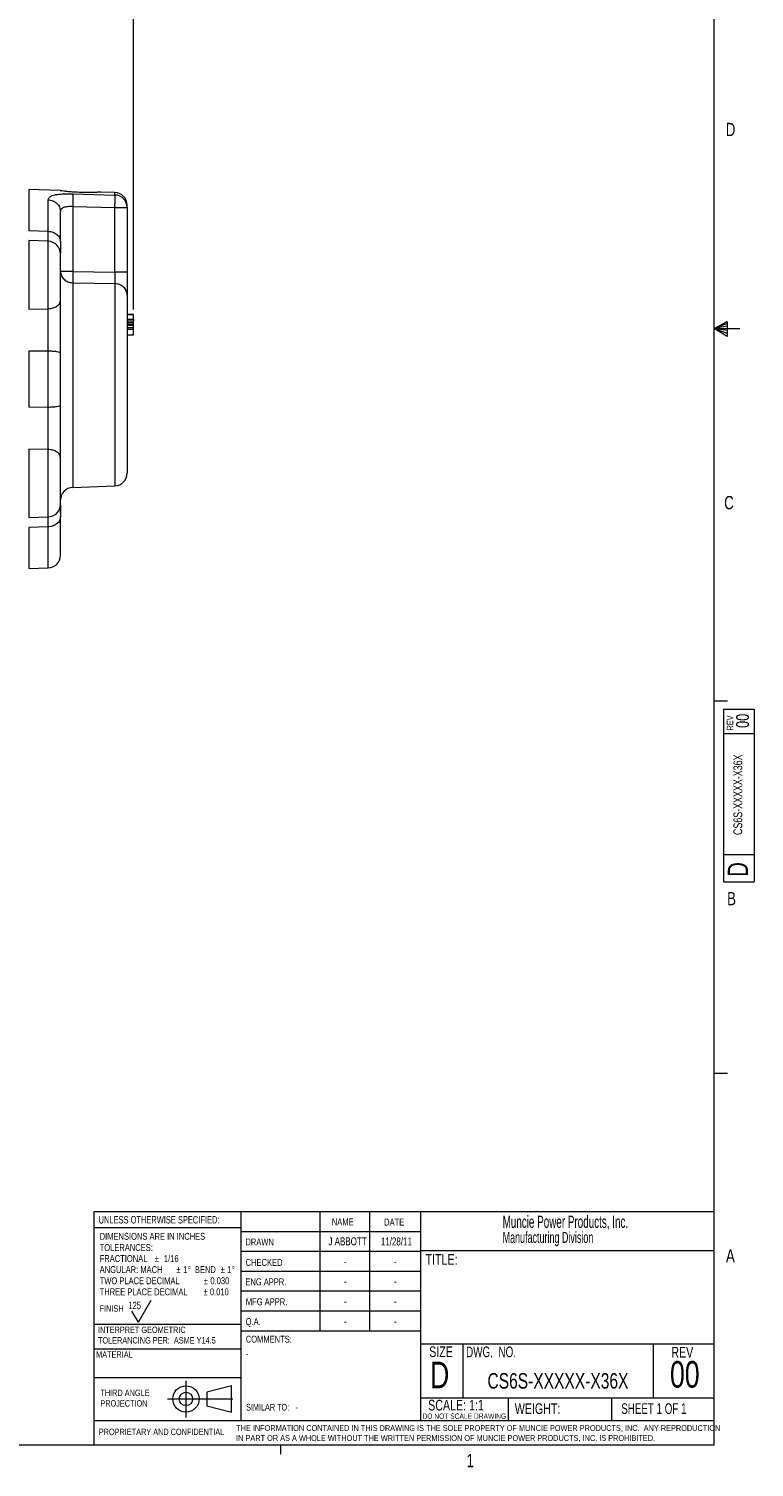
# Model space of a CAD drawing. Header units: inches. Extents: x 0.3 to 33.9, y 0.2 to 21.7.
# Tile 18 of 25: x 27.1 to 33.9, y 0.2 to 13.7. Entities that reach past the tile are written whole.
import ezdxf

# ---------------------------------------------------------------- set-up
doc = ezdxf.new("R2010")
doc.units = ezdxf.units.IN
doc.header["$MEASUREMENT"] = 0
doc.linetypes.add('CENTERX2', pattern=[0.8, 0.5, -0.1, 0.1, -0.1])
doc.layers.add('BORDER', color=7, linetype='Continuous', lineweight=15)
doc.layers.add('SLD-0', color=7, linetype='Continuous', lineweight=15)
doc.styles.add('SLDTEXTSTYLE0', font='TXT', dxfattribs={"width": 0.75})
doc.styles.add('SLDTEXTSTYLE1', font='TXT', dxfattribs={"width": 0.605})
doc.styles.add('SLDTEXTSTYLE2', font='TXT', dxfattribs={"width": 0.694444})
doc.styles.add('SLDTEXTSTYLE3', font='TXT', dxfattribs={"width": 0.6875})
doc.dimstyles.new('SLDDIMSTYLE0', dxfattribs={"dimtxt": 0.25, "dimasz": 0.13, "dimexe": 0, "dimexo": 0.0625, "dimgap": 0.0625, "dimtad": 0, "dimtih": 1, "dimtoh": 1, "dimdec": 4, "dimrnd": 1e-09, "dimzin": 12, "dimdsep": 46, "dimtxsty": 'SLDTEXTSTYLE0', "dimsah": 1, "dimcen": 0.09, "dimadec": 0, "dimazin": 3, "dimtfac": 1, "dimtdec": 4, "dimtofl": 0, "dimtmove": 0, "dimatfit": 3, "dimfxl": 1, "dimfrac": 2, "dimtolj": 1, "dimtzin": 12, "dimarcsym": 0})

# ---------------------------------------------------------------- blocks, each defined once
blk = doc.blocks.new('Block1')
at = {"layer": 'SLD-0', "color": 1, "linetype": 'CENTERX2'}
for p, q in [((3.162, 0.867), (3.162, 0.522)), ((2.989, 0.695), (3.334, 0.695))]:
    blk.add_line(p, q, dxfattribs=at)
at = {"layer": 'SLD-0', "color": 1}
for p, q in [((3.589, 0.818), (3.359, 0.758)), ((3.589, 0.571), (3.589, 0.818)), ((3.334, 0.695), (3.604, 0.695)), ((3.359, 0.758), (3.359, 0.632)), ((3.359, 0.632), (3.589, 0.571))]:
    blk.add_line(p, q, dxfattribs=at)
for radius in [0.124, 0.0629]:
    blk.add_circle((3.162, 0.695), radius, dxfattribs=at)
blk = doc.blocks.new('SW_NOTE_0')
at = {"layer": 'SLD-0', "color": 0, "char_height": 0.06, "attachment_point": 1, "style": 'SLDTEXTSTYLE0'}
for s, insert in [('THIRD ANGLE', (0, 0.077)), ('PROJECTION', (0, -0.022))]:
    blk.add_mtext(s, dxfattribs=dict(at, insert=insert))
blk = doc.blocks.new('SW_NOTE_1')
at = {"layer": 'SLD-0', "color": 0, "char_height": 0.055, "attachment_point": 1, "style": 'SLDTEXTSTYLE0'}
for s, insert in [('THE INFORMATION CONTAINED IN THIS DRAWING IS THE SOLE PROPERTY OF MUNCIE POWER PRODUCTS, INC.  ANY REPRODUCTION', (0, 0.071)), ('IN PART OR AS A WHOLE WITHOUT THE WRITTEN PERMISSION OF MUNCIE POWER PRODUCTS, INC. IS PROHIBITED.', (0, -0.023))]:
    blk.add_mtext(s, dxfattribs=dict(at, insert=insert))
blk = doc.blocks.new('SW_NOTE_2')
at = {"layer": 'SLD-0', "color": 0, "char_height": 0.065, "attachment_point": 1, "style": 'SLDTEXTSTYLE0'}
for s, insert in [('DIMENSIONS ARE IN INCHES', (0, 0.084)), ('TOLERANCES:', (0, -0.021)), ('FRACTIONAL', (0, -0.125)), ('%%p', (0.518, -0.125)), ('1/16', (0.604, -0.125)), ('ANGULAR: MACH', (0, -0.229)), ('%%p', (0.723, -0.229)), ('1', (0.785, -0.229)), ('%%d', (0.829, -0.229)), ('BEND', (0.895, -0.229)), ('%%p', (1.137, -0.229)), ('1', (1.199, -0.229)), ('%%d', (1.243, -0.229)), ('TWO PLACE DECIMAL', (0, -0.334)), ('%%p', (0.979, -0.334)), ('0.030', (1.041, -0.334)), ('THREE PLACE DECIMAL', (0, -0.438)), ('%%p', (0.974, -0.438)), ('0.010', (1.036, -0.438))]:
    blk.add_mtext(s, dxfattribs=dict(at, insert=insert))
blk = doc.blocks.new('SW_NOTE_3')
at = {"layer": 'SLD-0', "color": 0, "char_height": 0.06, "attachment_point": 1, "style": 'SLDTEXTSTYLE0'}
for s, insert in [('INTERPRET GEOMETRIC', (0, 0.077)), ('TOLERANCING PER:  ASME Y14.5', (0, -0.022))]:
    blk.add_mtext(s, dxfattribs=dict(at, insert=insert))
blk = doc.blocks.new('SW_NOTE_4')
at = {"layer": 'SLD-0', "color": 0, "attachment_point": 1, "style": 'SLDTEXTSTYLE1'}
for s, insert, char_height in [('Muncie Power Products, Inc.', (0, 0.147), 0.11458), ('Manufacturing Division', (0, -0.005), 0.10417)]:
    blk.add_mtext(s, dxfattribs=dict(at, insert=insert, char_height=char_height))
blk = doc.blocks.new('*D21')
at = {"layer": 'SLD-0'}
for p, q in [((24.024, 12.222), (24.024, 15.924)), ((25.566, 15.836), (25.515, 15.836)), ((25.515, 15.836), (25.515, 15.439)), ((26.524, 15.836), (26.575, 15.836)), ((26.575, 15.836), (26.575, 15.439)), ((28.066, 11.091), (28.066, 15.924)), ((24.024, 15.799), (25.427, 15.799)), ((28.066, 15.799), (26.664, 15.799)), ((25.515, 15.439), (25.566, 15.439)), ((26.575, 15.439), (26.524, 15.439))]:
    blk.add_line(p, q, dxfattribs=at)
for points in [[(24.024, 15.799), (24.154, 15.779), (24.154, 15.819)], [(28.066, 15.799), (27.936, 15.819), (27.936, 15.779)]]:
    blk.add_solid(points, dxfattribs=at)
at = {"layer": 'SLD-0', "char_height": 0.25, "attachment_point": 1, "style": 'SLDTEXTSTYLE0'}
for s, insert in [('4.04', (25.62, 16.209, -0.439)), ('102.7', (25.63, 15.761, -0.439))]:
    blk.add_mtext(s, dxfattribs=dict(at, insert=insert))

msp = doc.modelspace()

# ---------------------------------------------------------------- linework, layer by layer
at = {"color": 7, "linetype": 'Continuous', "lineweight": 15}
for p, q in [((27.37747, 12.20729), (27.08103, 12.21764)), ((27.49429, 12.17788), (27.89067, 12.1663)), ((27.89067, 12.18937), (27.75925, 12.19396)), ((27.26267, 11.82493), (27.26267, 12.12225)), ((27.49429, 12.05967), (27.49429, 11.44848)), ((27.49429, 12.05967), (27.89067, 12.04795)), ((27.89067, 11.43997), (27.89067, 12.04795)), ((27.89067, 12.04795), (28.00648, 12.04795)), ((28.00648, 12.04795), (28.00648, 12.06944)), ((28.00648, 12.04795), (28.00648, 11.43997)), ((27.08103, 11.8313), (27.26267, 11.82493)), ((27.26267, 11.73137), (27.08103, 11.73771)), ((27.49429, 11.44848), (27.89067, 11.43997)), ((27.49429, 11.34169), (27.89067, 11.33278)), ((27.08103, 11.09406), (27.26267, 11.09722)), ((28.00648, 11.04294), (28.06648, 11.04294)), ((28.06648, 11.04206), (28.00648, 11.04206)), ((28.00648, 11.04176), (28.06648, 11.04176)), ((28.00648, 11.04147), (28.06648, 11.04147)), ((28.00648, 10.99887), (28.06648, 10.99887)), ((28.00648, 10.98383), (28.06648, 10.98383)), ((28.00648, 10.96659), (28.06648, 10.96659)), ((28.00648, 10.95303), (28.06648, 10.95303)), ((28.06648, 10.93976), (28.00648, 10.93976)), ((28.06648, 10.9178), (28.00648, 10.9178)), ((28.06648, 10.90144), (28.00648, 10.90144)), ((28.00648, 10.85058), (28.06648, 10.85058)), ((27.26267, 10.69792), (27.08103, 10.69662)), ((27.08103, 10.69662), (27.08103, 10.17402)), ((27.26267, 10.17272), (27.26267, 10.69792)), ((27.08103, 10.17402), (27.26267, 10.17272)), ((27.26267, 9.77342), (27.08103, 9.77658)), ((27.49429, 9.41744), (27.89067, 9.43128)), ((27.08103, 9.13293), (27.26267, 9.13928)), ((27.37848, 9.17042), (27.37848, 9.13955)), ((27.26267, 9.04571), (27.08103, 9.03934)), ((27.08103, 8.653), (27.26267, 8.65935))]:
    msp.add_line(p, q, dxfattribs=at)
at = {"color": 8, "linetype": 'Continuous', "lineweight": 15}
for p, q in [((27.08103, 12.21764), (27.08103, 11.8313)), ((27.89067, 12.1663), (27.89067, 12.18937)), ((27.08103, 11.73771), (27.08103, 11.09406)), ((27.26267, 11.09722), (27.26267, 11.73137)), ((27.49429, 11.34169), (27.49429, 9.41744)), ((27.89067, 11.33278), (27.89067, 9.43128)), ((27.08103, 9.77658), (27.08103, 9.13293)), ((27.26267, 9.13928), (27.26267, 9.77342)), ((27.08103, 9.03934), (27.08103, 8.653)), ((27.26267, 8.65935), (27.26267, 9.04571))]:
    msp.add_line(p, q, dxfattribs=at)
at = {"color": 7, "linetype": 'Continuous', "lineweight": 15}
for centre, radius, start, end in [((27.88648, 12.06944), 0.12, 0, 88), ((27.88733, 12.0472), 0.11915, 0.363953, 88.393988), ((27.25848, 11.61144), 0.12, 0, 88), ((27.88648, 9.5512), 0.12, 272, 0), ((27.49848, 9.29751), 0.12, 92, 180), ((27.25848, 9.2592), 0.12, 272, 360), ((27.25848, 8.77927), 0.12, 272, 0)]:
    msp.add_arc(centre, radius, start, end, dxfattribs=at)
for points, knots in [([(27.26267, 12.12225), (27.26579, 12.13204), (27.27198, 12.15147), (27.31539, 12.16661), (27.36222, 12.1741), (27.40313, 12.17735), (27.4476, 12.17876), (27.47879, 12.17817), (27.49429, 12.17788)], [0, 0, 0, 0, 0.25722596, 0.51004716, 0.63510548, 0.75797202, 0.87973165, 1, 1, 1, 1]), ([(27.4545, 12.19764), (27.43829, 12.19942), (27.40586, 12.20299), (27.37914, 12.20684), (27.37797, 12.207), (27.37746, 12.20707)], [0, 0, 0, 0, 0.36224622, 0.72456557, 1, 1, 1, 1]), ([(27.75924, 12.19372), (27.75931, 12.19372), (27.75949, 12.19373), (27.73664, 12.19228), (27.69616, 12.19043), (27.63988, 12.18925), (27.57384, 12.19004), (27.50845, 12.19312), (27.47122, 12.19624), (27.4545, 12.19764)], [0, 0, 0, 0, 0.09482811, 0.23832331, 0.38507298, 0.53853478, 0.69915364, 0.86496533, 1, 1, 1, 1]), ([(27.49429, 12.17788), (27.49465, 12.17405), (27.49538, 12.16641), (27.49569, 12.13842), (27.49538, 12.10165), (27.49465, 12.07367), (27.49429, 12.05967)], [0, 0, 0, 0, 0.25011364, 0.50000048, 0.74988636, 1, 1, 1, 1]), ([(27.26267, 12.12225), (27.27797, 12.1201), (27.30859, 12.11581), (27.34673, 12.08928), (27.37331, 12.05214), (27.37676, 12.02294), (27.37848, 12.00833)], [0, 0, 0, 0, 0.25000014, 0.50000034, 0.74999994, 1, 1, 1, 1]), ([(27.37848, 12.00833), (27.37993, 12.01743), (27.38207, 12.0309), (27.39641, 12.04388), (27.41036, 12.05119), (27.42757, 12.05624), (27.44745, 12.05929), (27.47004, 12.06061), (27.48612, 12.05999), (27.49429, 12.05967)], [0, 0, 0, 0, 0.26493731, 0.39221223, 0.51680954, 0.63297437, 0.75169546, 0.87378729, 1, 1, 1, 1]), ([(27.89067, 12.04795), (27.89103, 12.06157), (27.89177, 12.08968), (27.89205, 12.12453), (27.89189, 12.14687), (27.89139, 12.16041), (27.89092, 12.16423), (27.89067, 12.1663)], [0, 0, 0, 0, 0.24177142, 0.49932118, 0.7003309, 0.83791544, 1, 1, 1, 1]), ([(27.37848, 11.73109), (27.37848, 11.76985), (27.37848, 11.84739), (27.37848, 11.94067), (27.37848, 11.98578), (27.37848, 12.00833)], [0, 0, 0, 0, 0.333260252, 0.666756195, 1, 1, 1, 1]), ([(27.26267, 11.82493), (27.27797, 11.82316), (27.30859, 11.81963), (27.34673, 11.79777), (27.37331, 11.76718), (27.37676, 11.74312), (27.37848, 11.73109)], [0, 0, 0, 0, 0.25000005, 0.50000057, 0.75000057, 1, 1, 1, 1]), ([(27.37848, 11.73109), (27.37848, 11.70525), (27.37848, 11.6563), (27.37848, 11.63133), (27.37848, 11.61954)], [0, 0, 0, 0, 0.52798155, 1, 1, 1, 1]), ([(27.37848, 11.17532), (27.37848, 11.19692), (27.37848, 11.24119), (27.37848, 11.32262), (27.37848, 11.40532), (27.37848, 11.48131), (27.37848, 11.54541), (27.37848, 11.5903), (27.37848, 11.61202), (27.37848, 11.60934), (27.37848, 11.60862)], [0, 0, 0, 0, 0.13191301, 0.27034786, 0.40878272, 0.54069575, 0.67260876, 0.81104383, 0.94947861, 1, 1, 1, 1]), ([(27.37848, 11.44848), (27.3802, 11.43479), (27.38365, 11.40741), (27.41023, 11.3726), (27.44838, 11.34772), (27.47899, 11.3437), (27.49429, 11.34169)], [0, 0, 0, 0, 0.249999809, 0.499999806, 0.750000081, 1, 1, 1, 1]), ([(27.49429, 11.44848), (27.47899, 11.44848), (27.44838, 11.44848), (27.41023, 11.44848), (27.38365, 11.44848), (27.3802, 11.44848), (27.37848, 11.44848)], [0, 0, 0, 0, 0.24999993, 0.50000033, 0.7500001, 1, 1, 1, 1]), ([(27.49429, 11.44848), (27.49409, 11.4375), (27.49368, 11.41555), (27.49352, 11.38519), (27.49368, 11.35907), (27.49409, 11.34748), (27.49429, 11.34169)], [0, 0, 0, 0, 0.2500447, 0.50000024, 0.74995524, 1, 1, 1, 1]), ([(27.89067, 11.43997), (27.89093, 11.42567), (27.89136, 11.40157), (27.89145, 11.37089), (27.89124, 11.34818), (27.89086, 11.33782), (27.89067, 11.33278)], [0, 0, 0, 0, 0.32249374, 0.54318376, 0.77777711, 1, 1, 1, 1]), ([(28.00648, 11.43997), (28.00476, 11.43997), (28.00131, 11.43997), (27.97473, 11.43997), (27.93659, 11.43997), (27.90597, 11.43997), (27.89067, 11.43997)], [0, 0, 0, 0, 0.2499998, 0.50000062, 0.74999989, 1, 1, 1, 1]), ([(28.00648, 11.43997), (28.00648, 11.41787), (28.00648, 11.37366), (28.00648, 11.31266), (28.00648, 11.26011), (28.00648, 11.2371), (28.00648, 11.22558)], [0, 0, 0, 0, 0.24984467, 0.49968699, 0.74963891, 1, 1, 1, 1]), ([(28.00648, 11.22558), (28.00476, 11.23932), (28.00131, 11.26681), (27.97473, 11.30175), (27.93659, 11.32672), (27.90597, 11.33076), (27.89067, 11.33278)], [0, 0, 0, 0, 0.2499998, 0.50000045, 0.74999985, 1, 1, 1, 1]), ([(27.26267, 11.09722), (27.27797, 11.09869), (27.30859, 11.10163), (27.34673, 11.11982), (27.37331, 11.14528), (27.37676, 11.16531), (27.37848, 11.17532)], [0, 0, 0, 0, 0.25000018, 0.50000083, 0.75000079, 1, 1, 1, 1]), ([(27.26267, 10.69792), (27.2627, 10.70644), (27.26277, 10.72486), (27.26287, 10.75656), (27.26295, 10.78849), (27.26301, 10.82091), (27.26306, 10.85435), (27.2631, 10.90957), (27.26306, 10.97296), (27.26292, 11.0417), (27.26276, 11.07783), (27.26267, 11.09722)], [0, 0, 0, 0, 0.06017951, 0.13011373, 0.22233811, 0.28341208, 0.35790137, 0.45761697, 0.67746228, 0.82693575, 1, 1, 1, 1]), ([(27.37848, 10.68019), (27.37848, 10.72452), (27.37848, 10.81314), (27.37848, 10.94481), (27.37848, 11.06935), (27.37848, 11.14), (27.37848, 11.17532)], [0, 0, 0, 0, 0.25062751, 0.50100173, 0.75057764, 1, 1, 1, 1]), ([(28.00648, 11.22558), (28.00648, 11.20263), (28.00648, 11.15575), (28.00648, 11.05932), (28.00648, 10.94382), (28.00648, 10.8111), (28.00648, 10.66729), (28.00648, 10.51878), (28.00648, 10.37218), (28.00648, 10.23077), (28.00648, 10.0946), (28.00648, 9.96418), (28.00648, 9.8434), (28.00648, 9.73841), (28.00648, 9.65408), (28.00648, 9.59426), (28.00648, 9.55779), (28.00648, 9.55337), (28.00648, 9.5512)], [0, 0, 0, 0, 0.05942548, 0.12141017, 0.18522662, 0.25000001, 0.31477339, 0.37858985, 0.44057453, 0.50000001, 0.55942548, 0.62141016, 0.68522661, 0.75, 0.81477339, 0.87858984, 0.94057453, 1, 1, 1, 1]), ([(28.06648, 10.99887), (28.06648, 11.00003), (28.06648, 11.00457), (28.06648, 11.01433), (28.06648, 11.02786), (28.06648, 11.03867), (28.06648, 11.0407), (28.06648, 11.04147)], [0, 0, 0, 0, 0.04482036, 0.17511398, 0.42442556, 0.78064412, 1, 1, 1, 1]), ([(28.06648, 10.99887), (28.06648, 10.9975), (28.06648, 10.99418), (28.06648, 10.98957), (28.06648, 10.98612), (28.06648, 10.98417), (28.06648, 10.98393), (28.06648, 10.98383)], [0, 0, 0, 0, 0.1913109, 0.4624584, 0.755434, 0.89960064, 1, 1, 1, 1]), ([(28.06648, 10.96659), (28.06648, 10.96694), (28.06648, 10.96784), (28.06648, 10.97375), (28.06648, 10.97948), (28.06648, 10.98352), (28.06648, 10.98383)], [0, 0, 0, 0, 0.23556405, 0.59219146, 0.96837156, 1, 1, 1, 1]), ([(28.06648, 10.95303), (28.06648, 10.95388), (28.06648, 10.95597), (28.06648, 10.95957), (28.06648, 10.9632), (28.06648, 10.96601), (28.06648, 10.9664), (28.06648, 10.96659)], [0, 0, 0, 0, 0.1040664, 0.25607962, 0.50744709, 0.77248085, 1, 1, 1, 1]), ([(28.06648, 10.93976), (28.06648, 10.9399), (28.06648, 10.94023), (28.06648, 10.94274), (28.06648, 10.94623), (28.06648, 10.94984), (28.06648, 10.95204), (28.06648, 10.95303)], [0, 0, 0, 0, 0.17704909, 0.43190559, 0.69291506, 0.8626961, 1, 1, 1, 1]), ([(28.06648, 10.9178), (28.06648, 10.91788), (28.06648, 10.92188), (28.06648, 10.92873), (28.06648, 10.93619), (28.06648, 10.94019), (28.06648, 10.94062), (28.06648, 10.94079)], [0, 0, 0, 0, 0.00632566, 0.31517839, 0.63444329, 0.85579843, 1, 1, 1, 1]), ([(28.06648, 10.90144), (28.06648, 10.90286), (28.06648, 10.90624), (28.06648, 10.91136), (28.06648, 10.91537), (28.06648, 10.91752), (28.06648, 10.91773), (28.06648, 10.9178)], [0, 0, 0, 0, 0.170526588, 0.405102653, 0.725017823, 0.902481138, 1, 1, 1, 1]), ([(28.06648, 10.85058), (28.06648, 10.8511), (28.06648, 10.85264), (28.06648, 10.86306), (28.06648, 10.87723), (28.06648, 10.89003), (28.06648, 10.89688), (28.06648, 10.9004), (28.06648, 10.90144)], [0, 0, 0, 0, 0.14490829, 0.42914025, 0.73748587, 0.87560601, 0.96337003, 1, 1, 1, 1]), ([(27.37848, 10.68019), (27.37676, 10.68246), (27.37331, 10.68701), (27.34673, 10.69279), (27.30859, 10.69692), (27.27797, 10.69759), (27.26267, 10.69792)], [0, 0, 0, 0, 0.24999983, 0.49999954, 0.75000001, 1, 1, 1, 1]), ([(27.37848, 10.19045), (27.37848, 10.27208), (27.37848, 10.43532), (27.37848, 10.59857), (27.37848, 10.68019)], [0, 0, 0, 0, 0.5, 1, 1, 1, 1]), ([(27.26267, 10.17272), (27.27797, 10.17306), (27.30859, 10.17372), (27.34673, 10.17785), (27.37331, 10.18363), (27.37676, 10.18818), (27.37848, 10.19045)], [0, 0, 0, 0, 0.24999999, 0.50000046, 0.75000017, 1, 1, 1, 1]), ([(27.26267, 9.77342), (27.26276, 9.79281), (27.26292, 9.82895), (27.26306, 9.89768), (27.2631, 9.96107), (27.26306, 10.0163), (27.26301, 10.04974), (27.26294, 10.08738), (27.26283, 10.12798), (27.26272, 10.15949), (27.26267, 10.17272)], [0, 0, 0, 0, 0.17307481, 0.3225574, 0.54241612, 0.6421378, 0.71663164, 0.77770934, 0.90667543, 1, 1, 1, 1]), ([(27.37848, 9.69532), (27.37848, 9.73064), (27.37848, 9.8013), (27.37848, 9.92583), (27.37848, 10.0575), (27.37848, 10.14612), (27.37848, 10.19045)], [0, 0, 0, 0, 0.24942242, 0.49899827, 0.74937248, 1, 1, 1, 1]), ([(27.37848, 9.69532), (27.37676, 9.70533), (27.37331, 9.72536), (27.34673, 9.75082), (27.30859, 9.76901), (27.27797, 9.77195), (27.26267, 9.77342)], [0, 0, 0, 0, 0.24999921, 0.49999917, 0.74999982, 1, 1, 1, 1]), ([(27.37848, 9.26202), (27.37848, 9.2613), (27.37848, 9.25862), (27.37848, 9.28034), (27.37848, 9.32523), (27.37848, 9.38934), (27.37848, 9.46533), (27.37848, 9.54802), (27.37848, 9.62946), (27.37848, 9.67372), (27.37848, 9.69532)], [0, 0, 0, 0, 0.05052139, 0.18895617, 0.32739124, 0.45930425, 0.59121728, 0.72965214, 0.86808699, 1, 1, 1, 1]), ([(27.37845, 9.17042), (27.37844, 9.17957), (27.37844, 9.20434), (27.37817, 9.22563), (27.37771, 9.24153), (27.37682, 9.24405), (27.37644, 9.24512)], [0, 0, 0, 0, 0.20071648, 0.54305224, 0.8045247, 1, 1, 1, 1]), ([(27.37848, 9.13955), (27.37676, 9.12752), (27.37331, 9.10346), (27.34673, 9.07287), (27.30859, 9.05101), (27.27797, 9.04748), (27.26267, 9.04571)], [0, 0, 0, 0, 0.24999943, 0.49999943, 0.74999995, 1, 1, 1, 1]), ([(27.26267, 9.04571), (27.26276, 9.06033), (27.26292, 9.08756), (27.26306, 9.11995), (27.26307, 9.13252), (27.26308, 9.13945)], [0, 0, 0, 0, 0.34208042, 0.63753154, 1, 1, 1, 1]), ([(27.37848, 8.77927), (27.37848, 8.78142), (27.37848, 8.7857), (27.37848, 8.82004), (27.37848, 8.87331), (27.37848, 8.94582), (27.37848, 9.03324), (27.37848, 9.10437), (27.37848, 9.13955)], [0, 0, 0, 0, 0.172754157, 0.344354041, 0.514512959, 0.679754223, 0.841651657, 1, 1, 1, 1])]:
    msp.add_open_spline(points, degree=3, knots=knots, dxfattribs=at)
at = {"color": 8, "linetype": 'Continuous', "lineweight": 15}
for points, knots in [([(27.26308, 11.73126), (27.26307, 11.73817), (27.26306, 11.75072), (27.26292, 11.78308), (27.26276, 11.81032), (27.26267, 11.82493)], [0, 0, 0, 0, 0.361866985, 0.657596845, 1, 1, 1, 1]), ([(27.37848, 9.25111), (27.37848, 9.23985), (27.37848, 9.22148), (27.37848, 9.18466), (27.37848, 9.17042)], [0, 0, 0, 0, 0.61304178, 1, 1, 1, 1])]:
    msp.add_open_spline(points, degree=3, knots=knots, dxfattribs=at)
at = {"layer": 'BORDER'}
for p, q in [((27.6942, 0.6448), (27.6942, 2.60915)), ((27.6942, 2.60915), (33.52288, 2.60915)), ((29.07565, 2.60915), (29.07565, 0.6448)), ((29.81658, 2.60915), (29.81658, 1.48415)), ((30.28511, 2.60915), (30.28511, 1.48415)), ((30.76416, 2.60915), (30.76416, 0.6448)), ((29.07565, 2.45481), (27.6942, 2.45481)), ((29.07565, 2.42165), (30.76416, 2.42165)), ((29.07565, 2.23415), (30.76416, 2.23415)), ((30.76416, 2.242), (33.52288, 2.242)), ((29.07565, 2.04665), (30.76416, 2.04665)), ((28.11103, 1.56667), (28.23103, 1.77452)), ((30.76416, 1.85915), (29.07565, 1.85915)), ((28.11103, 1.56667), (28.05103, 1.67059)), ((30.76416, 1.67165), (29.07565, 1.67165)), ((27.6942, 1.54993), (29.07565, 1.54993)), ((30.76416, 1.48415), (29.07259, 1.48415)), ((30.76416, 1.36466), (33.52288, 1.36466)), ((31.1597, 1.36466), (31.1597, 0.85768)), ((32.95094, 1.36466), (32.95094, 0.85768)), ((27.6942, 1.31731), (29.07565, 1.31731)), ((27.6942, 1.04731), (29.07565, 1.04731)), ((30.76416, 0.85768), (33.52288, 0.85768)), ((31.5873, 0.85768), (31.5873, 0.6448)), ((32.55921, 0.85768), (32.55921, 0.6448)), ((27.69114, 0.6448), (27.69114, 0.4106)), ((27.69114, 0.6448), (33.52288, 0.6448))]:
    msp.add_line(p, q, dxfattribs=at)
at = {"layer": 'SLD-0'}
for p, q in [((33.52288, 0.4106), (33.52288, 21.4106)), ((33.52288, 10.9106), (33.64687, 10.97614)), ((33.64687, 10.95768), (33.52288, 10.9106)), ((33.64687, 10.97614), (33.64687, 10.83733)), ((33.64687, 10.93372), (33.52288, 10.9106)), ((33.64687, 10.89135), (33.52288, 10.9106)), ((33.64687, 10.86464), (33.52288, 10.9106)), ((33.64687, 10.83733), (33.52288, 10.9106)), ((33.52288, 10.9106), (33.76592, 10.9106)), ((33.52288, 7.4106), (33.64788, 7.4106)), ((33.61007, 7.33155), (33.89987, 7.33155)), ((33.61007, 7.33155), (33.61007, 5.70895)), ((33.89987, 7.33155), (33.89987, 5.70895)), ((33.89987, 7.09941), (33.61007, 7.09941)), ((33.61007, 5.96501), (33.89987, 5.96501)), ((33.61007, 5.70895), (33.89987, 5.70895)), ((33.52288, 3.9106), (33.64788, 3.9106)), ((33.52288, 0.4106), (0.52288, 0.4106)), ((29.44788, 0.4106), (29.44788, 0.3258))]:
    msp.add_line(p, q, dxfattribs=at)

# ---------------------------------------------------------------- block references
at = {"color": 7, "linetype": 'Continuous'}
msp.add_blockref('Block1', (25.39646, 0.1508), dxfattribs=at)
at = {"layer": 'SLD-0'}
for name, p in [('SW_NOTE_4', (31.53501, 2.42217)), ('SW_NOTE_2', (27.74737, 2.32361)), ('SW_NOTE_3', (27.73135, 1.44904)), ('SW_NOTE_0', (27.7542, 0.85635)), ('SW_NOTE_1', (29.03006, 0.52905))]:
    msp.add_blockref(name, p, dxfattribs=at)

# ---------------------------------------------------------------- texts
at = {"color": 7, "linetype": 'Continuous', "lineweight": 0, "char_height": 0.125, "attachment_point": 1, "style": 'SLDTEXTSTYLE0'}
for s, insert in [('D', (33.6323, 12.84506)), ('C', (33.61746, 9.33603)), ('B', (33.64505, 5.61286)), ('A', (33.63405, 2.25433)), ('1', (31.19544, 0.32903))]:
    msp.add_mtext(s, dxfattribs=dict(at, insert=insert))
at = {"color": 7, "linetype": 'Continuous', "lineweight": 0, "rotation": 90, "style": 'SLDTEXTSTYLE0'}
for s, insert, char_height, attachment_point in [('00', (33.72971, 7.22198), 0.12, 2), ('REV', (33.64215, 7.13138), 0.06, 1), ('CS6S-XXXXX-X36X', (33.70424, 6.52709), 0.0833333, 2), ('D', (33.65132, 5.75594), 0.19, 1)]:
    msp.add_mtext(s, dxfattribs=dict(at, insert=insert, char_height=char_height, attachment_point=attachment_point))
at = {"layer": 'BORDER', "style": 'SLDTEXTSTYLE0'}
for s, insert, char_height, attachment_point in [('125', (28.01793, 1.76076), 0.07, 1), ('CS6S-XXXXX-X36X', (32.05498, 1.08917), 0.1458333, 2), ('00', (33.24733, 1.20242), 0.25, 2), ('-', (29.58809, 0.79987), 0.0625, 1), ('PROPRIETARY AND CONFIDENTIAL', (27.73944, 0.56619), 0.06, 1)]:
    msp.add_mtext(s, dxfattribs=dict(at, insert=insert, char_height=char_height, attachment_point=attachment_point))
at = {"layer": 'SLD-0'}
for s, insert, char_height, attachment_point, style in [('UNLESS OTHERWISE SPECIFIED:', (27.73776, 2.56602), 0.07, 1, 'SLDTEXTSTYLE0'), ('NAME', (29.92933, 2.54334), 0.065, 1, 'SLDTEXTSTYLE0'), ('DATE', (30.4211, 2.54161), 0.065, 1, 'SLDTEXTSTYLE0'), ('DRAWN', (29.11723, 2.35436), 0.065, 1, 'SLDTEXTSTYLE0'), ('J ABBOTT', (30.07753, 2.3655), 0.075, 2, 'SLDTEXTSTYLE0'), ('11/28/11', (30.5363, 2.36436), 0.075, 2, 'SLDTEXTSTYLE0'), ('TITLE:', (30.81002, 2.20751), 0.1, 1, 'SLDTEXTSTYLE0'), ('CHECKED', (29.11936, 2.162), 0.065, 1, 'SLDTEXTSTYLE0'), ('-', (30.05737, 2.17686), 0.075, 2, 'SLDTEXTSTYLE0'), ('-', (30.52589, 2.17686), 0.075, 2, 'SLDTEXTSTYLE0'), ('ENG APPR.', (29.11647, 1.97948), 0.065, 1, 'SLDTEXTSTYLE0'), ('-', (30.05737, 1.98936), 0.075, 2, 'SLDTEXTSTYLE0'), ('-', (30.52589, 1.98936), 0.075, 2, 'SLDTEXTSTYLE0'), ('MFG APPR.', (29.12142, 1.79226), 0.065, 1, 'SLDTEXTSTYLE0'), ('-', (30.05737, 1.80186), 0.075, 2, 'SLDTEXTSTYLE0'), ('-', (30.52589, 1.80186), 0.075, 2, 'SLDTEXTSTYLE0'), ('FINISH', (27.74662, 1.72599), 0.06, 1, 'SLDTEXTSTYLE0'), ('Q.A.', (29.11979, 1.60634), 0.065, 1, 'SLDTEXTSTYLE0'), ('-', (30.05737, 1.61436), 0.075, 2, 'SLDTEXTSTYLE0'), ('-', (30.52589, 1.61436), 0.075, 2, 'SLDTEXTSTYLE0'), ('COMMENTS:', (29.12067, 1.44042), 0.065, 1, 'SLDTEXTSTYLE0'), ('MATERIAL', (27.71414, 1.29434), 0.06, 1, 'SLDTEXTSTYLE0'), ('-', (29.12088, 1.29987), 0.0625, 1, 'SLDTEXTSTYLE0'), ('SIZE', (30.84491, 1.34), 0.1, 1, 'SLDTEXTSTYLE0'), ('DWG.  NO.', (31.19141, 1.3386), 0.1, 1, 'SLDTEXTSTYLE2'), ('REV', (33.12071, 1.33469), 0.1, 1, 'SLDTEXTSTYLE0'), ('D', (30.8528, 1.19694), 0.25, 1, 'SLDTEXTSTYLE0'), ('SCALE: 1:1', (30.83503, 0.8377), 0.1, 1, 'SLDTEXTSTYLE0'), ('SIMILAR TO:', (29.12367, 0.79987), 0.0625, 1, 'SLDTEXTSTYLE0'), ('DO NOT SCALE DRAWING', (31.17503, 0.70917), 0.05, 2, 'SLDTEXTSTYLE0'), ('WEIGHT:', (31.64911, 0.80482), 0.1, 1, 'SLDTEXTSTYLE0'), ('SHEET 1 OF 1', (32.65008, 0.80515), 0.1, 1, 'SLDTEXTSTYLE3')]:
    msp.add_mtext(s, dxfattribs=dict(at, insert=insert, char_height=char_height, attachment_point=attachment_point, style=style))

# ---------------------------------------------------------------- dimensions: what is measured, and where the dimension line sits
dim = msp.add_linear_dim(base=(28.06648, 15.79879), p1=(24.02398, 12.1717), p2=(28.06648, 11.04147), dimstyle='SLDDIMSTYLE0', dxfattribs=at)
dim.commit()
dim.dimension.update_dxf_attribs({"geometry": '*D21', "text_midpoint": (26.04523, 15.79879), "dimtype": 160})

doc.saveas('drawing.dxf')
